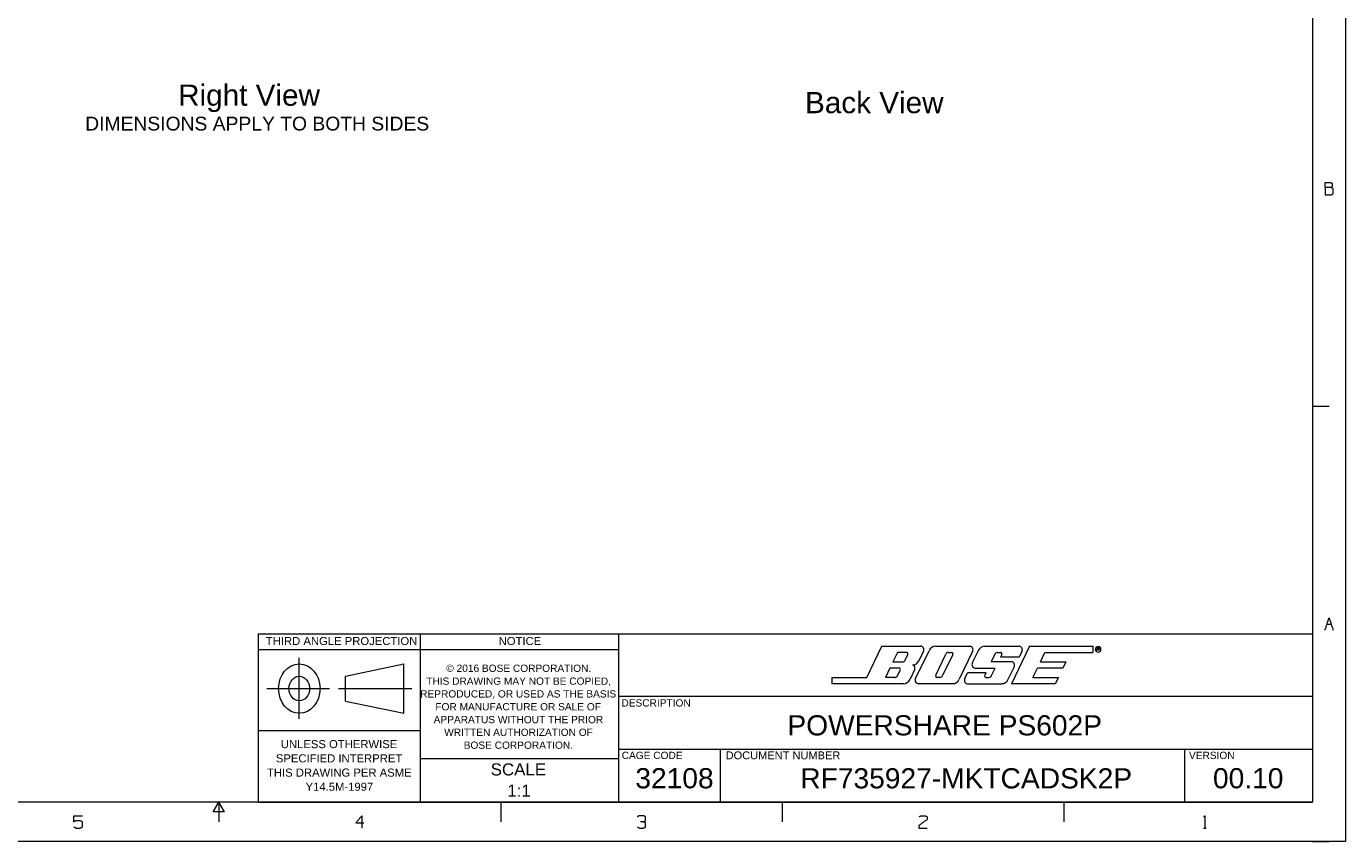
# Model space of a CAD drawing. Header units: millimetres. Extents: x 0 to 2122, y 0 to 1639.
# Tile 23 of 85: x 880 to 2122, y 0 to 768. Entities that reach past the tile are written whole.
import ezdxf

# ---------------------------------------------------------------- set-up
doc = ezdxf.new("R2010")
doc.units = ezdxf.units.MM
doc.layers.add('1', color=7, linetype='Continuous', true_color=0xffffff)
doc.styles.add('Arial', font='arial.ttf')

msp = doc.modelspace()

# ---------------------------------------------------------------- linework, layer by layer
at = {"layer": '1', "color": 7, "linetype": 'Continuous', "lineweight": 13}
for p, q in [((2121.7, 1639.5), (2121.7, 0)), ((2090.5, 1602.2), (2090.5, 37.3)), ((2090.5, 409.9), (2106.1, 409.9)), ((2090.5, 245.6), (2090.5, 186.9)), ((2104.2, 204.9), (2108.1, 204.9)), ((1097.9, 195.7), (1097.9, 37.3)), ((1097.9, 195.7), (1250.3, 195.7)), ((1250.3, 195.7), (1437, 195.7)), ((1250.3, 195.7), (1250.3, 37.3)), ((1437, 195.7), (1437, 37.3)), ((1437, 195.7), (1491, 195.7)), ((1491, 195.7), (1525.4, 195.7)), ((1525.4, 195.7), (1586.8, 195.7)), ((1586.8, 195.7), (1758.8, 195.7)), ((1758.8, 195.7), (1970.1, 195.7)), ((1970.1, 195.7), (2090.5, 195.7)), ((2090.5, 186.9), (2090.5, 172.2)), ((1097.9, 181), (1250.3, 181)), ((1250.3, 181), (1437, 181)), ((1670.9, 154.6), (1685.1, 184)), ((1685.1, 184), (1721.8, 184)), ((1699.7, 178.1), (1695.4, 169.3)), ((1708.4, 178.1), (1699.7, 178.1)), ((1707, 171), (1709.4, 176.1)), ((1716.8, 153.6), (1729.5, 179.8)), ((1720.1, 170.5), (1724.2, 179.1)), ((1735.6, 184), (1768.1, 184)), ((1735.7, 156.6), (1745.2, 176.4)), ((1751.7, 176.1), (1742.1, 156.3)), ((1747.7, 178.1), (1750.7, 178.1)), ((1770.5, 179.1), (1757.8, 152.9)), ((1775.8, 179.8), (1770.2, 168.4)), ((1781.8, 184), (1814.4, 184)), ((1791.5, 176.4), (1788.1, 169.3)), ((1794, 178.1), (1796.9, 178.1)), ((1797.9, 176.1), (1796.8, 173.7)), ((1824, 184), (1807, 148.7)), ((1816.8, 179.1), (1814.2, 173.7)), ((1824, 184), (1883.6, 184)), ((1834.3, 169.3), (1838.6, 178.1)), ((1838.6, 178.1), (1883.6, 178.1)), ((1883.6, 184), (1883.6, 178.1)), ((1887.7, 179.5), (1887.7, 182.4)), ((1887.7, 182.4), (1889.1, 182.4)), ((1889.1, 181), (1887.7, 181)), ((1889.1, 182.4), (1889.6, 182.2)), ((1889.6, 181.3), (1889.1, 181)), ((1889.6, 179.5), (1889.1, 181)), ((1889.6, 182.2), (1889.6, 181.3)), ((1136.5, 115.6), (1136.5, 173.1)), ((1180.1, 155.7), (1235, 167.3)), ((1235, 120.8), (1235, 167.3)), ((1692.5, 163.4), (1688.3, 154.6)), ((1701.3, 163.4), (1692.5, 163.4)), ((1695.4, 169.3), (1704.6, 169.3)), ((1715.8, 161.6), (1711.6, 152.9)), ((1772.6, 163.4), (1791.8, 163.4)), ((1807.3, 169.3), (1788.1, 169.3)), ((1788.4, 156.3), (1791.8, 163.4)), ((1814.2, 173.7), (1796.8, 173.7)), ((1804.1, 152.9), (1809.6, 164.4)), ((1809.1, 168.4), (1809.3, 168.1)), ((1827.2, 154.6), (1831.5, 163.4)), ((1855.5, 163.4), (1831.5, 163.4)), ((1834.3, 169.3), (1858.3, 169.3)), ((1858.3, 169.3), (1855.5, 163.4)), ((2090.5, 172.2), (2090.5, 148.8)), ((1180.1, 132.4), (1180.1, 155.7)), ((1638, 154.6), (1670.9, 154.6)), ((1638, 154.6), (1638, 148.7)), ((1697.4, 154.6), (1688.3, 154.6)), ((1699.9, 156.2), (1702.3, 161.3)), ((1739.7, 154.6), (1736.7, 154.6)), ((1763.1, 153.6), (1765.7, 159)), ((1783.1, 159), (1765.7, 159)), ((1781.9, 156.6), (1783.1, 159)), ((1782.9, 154.6), (1785.9, 154.6)), ((1827.2, 154.6), (1851.2, 154.6)), ((1851.2, 154.6), (1848.3, 148.7)), ((1851.1, 154.6), (1851.1, 154.5)), ((1105.9, 144.1), (1165, 144.1)), ((1173.3, 144.1), (1242.4, 144.1)), ((1437, 137), (1491, 137)), ((1491, 137), (1758.8, 137)), ((1705.5, 148.7), (1638, 148.7)), ((1751.8, 148.7), (1719.2, 148.7)), ((1758.8, 137), (1970.1, 137)), ((1765.5, 148.7), (1798, 148.7)), ((1848.3, 148.7), (1807, 148.7)), ((1970.1, 137), (2090.5, 137)), ((2090.5, 148.8), (2090.5, 137)), ((2090.5, 137), (2090.5, 122.3)), ((1180.1, 132.4), (1235, 120.8)), ((2090.5, 122.3), (2090.5, 87.1)), ((1097.9, 104.7), (1250.3, 104.7)), ((1437, 87.1), (1491, 87.1)), ((1491, 87.1), (1525.4, 87.1)), ((1525.4, 87.1), (1586.8, 87.1)), ((1532.8, 87.1), (1532.8, 72.5)), ((1586.8, 87.1), (1758.8, 87.1)), ((1758.8, 87.1), (1970.1, 87.1)), ((1970.1, 87.1), (2090.5, 87.1)), ((1970.1, 87.1), (1970.1, 72.5)), ((2090.5, 87.1), (2090.5, 72.5)), ((1250.3, 78.3), (1437, 78.3)), ((1532.8, 72.5), (1532.8, 37.3)), ((1970.1, 72.5), (1970.1, 37.3)), ((2090.5, 72.5), (2090.5, 37.3)), ((2090.5, 37.3), (31.2, 37.3)), ((1055.4, 27.9), (1060.8, 37.3)), ((1066.2, 27.9), (1055.4, 27.9)), ((1060.8, 37.3), (1060.8, 18.6)), ((1066.2, 27.9), (1060.8, 37.3)), ((1060.8, 37.3), (1060.8, 18.6)), ((1097.9, 37.3), (1437, 37.3)), ((1326.1, 37.3), (1326.1, 18.6)), ((1437, 37.3), (1491, 37.3)), ((1491, 37.3), (1525.4, 37.3)), ((1525.4, 37.3), (1586.8, 37.3)), ((1586.8, 37.3), (1758.8, 37.3)), ((1591.3, 37.3), (1591.3, 18.6)), ((1758.8, 37.3), (1970.1, 37.3)), ((1856.5, 37.3), (1856.5, 18.6)), ((1970.1, 37.3), (2090.5, 37.3)), ((2121.7, 37.3), (2121.7, 18.6)), ((1987.9, 12.8), (1990.4, 12.8)), ((2121.7, 0), (0, 0)), ((2090.5, 0), (2106.1, 0))]:
    msp.add_line(p, q, dxfattribs=at)
for centre, major_axis, start_param, end_param in [((1708.4, 176.8), (0, 1.39), 4.18879, 6.283185), ((1721.8, 180.7), (0, 3.31), 4.18879, 6.283185), ((1735.6, 175.7), (0, 8.35), 0, 1.047197), ((1747.7, 174.8), (0, 3.4), 0, 1.047198), ((1750.7, 176.8), (0, 1.39), 4.18879, 6.283185), ((1768.1, 180.7), (0, 3.29), 4.18879, 6.283185), ((1781.8, 175.7), (0, 8.35), 0, 1.047197), ((1794, 174.8), (0, 3.4), 0, 1.047198), ((1796.9, 176.8), (0, 1.39), 4.18879, 6.283185), ((1814.4, 180.7), (0, 3.29), 4.18879, 6.283185), ((1701.3, 162), (0, 1.39), 4.18879, 6.283185), ((1704.6, 172.6), (0, 3.34), 3.141593, 4.18879), ((1714.1, 174.7), (0, 8.31), 3.157076, 4.18879), ((1713.4, 163.2), (0, 3.29), 4.18879, 5.992165), ((1772.6, 166.7), (0, 3.29), 1.047198, 3.141593), ((1807.3, 166), (0, 3.29), 4.18879, 6.283185), ((1697.4, 157.9), (0, 3.34), 3.141593, 4.18879), ((1705.5, 157), (0, 8.31), 3.141593, 4.18879), ((1719.2, 152), (0, 3.29), 1.047198, 3.141593), ((1736.7, 156), (0, 1.39), 1.047198, 3.141593), ((1739.7, 158), (0, 3.4), 3.141593, 4.18879), ((1751.8, 157.1), (0, 8.35), 3.141593, 4.18879), ((1765.5, 152), (0, 3.29), 1.047198, 3.141593), ((1782.9, 156), (0, 1.39), 1.047198, 3.141593), ((1785.9, 158), (0, 3.4), 3.141593, 4.18879), ((1798, 157.1), (0, 8.35), 3.141593, 4.18879)]:
    msp.add_ellipse(centre, major_axis=major_axis, ratio=0.83737, start_param=start_param, end_param=end_param, dxfattribs=at)
for centre, major_axis in [((1888.6, 181), (0, 2.79)), ((1136.5, 144.1), (0, 23.3)), ((1136.5, 144.1), (0, 11.6))]:
    msp.add_ellipse(centre, major_axis=major_axis, ratio=0.83737, dxfattribs=at)
for points in [[(2102.3, 615.9), (2102.3, 620.6)], [(2102.3, 620.6), (2108.1, 620.6)], [(2108.1, 615.9), (2102.3, 615.9)], [(2102.3, 615.9), (2102.3, 608.9)], [(2102.3, 608.9), (2108, 608.9)], [(2108, 608.9), (2109.9, 610)], [(2108.1, 620.6), (2109, 619.5)], [(2109, 617.1), (2108.1, 615.9)], [(2109.9, 614.8), (2108.1, 615.9)], [(2109, 619.5), (2109, 617.1)], [(2109.9, 610), (2109.9, 614.8)], [(2102.3, 199.1), (2106.1, 210.7)], [(2106.1, 210.7), (2110, 199.1)], [(924.3, 18.6), (924.3, 24.4)], [(924.3, 24.4), (932.2, 24.4)], [(926.2, 19.7), (924.3, 18.6)], [(924.3, 13.9), (926.2, 12.8)], [(930.2, 19.7), (926.2, 19.7)], [(926.2, 12.8), (930.2, 12.8)], [(932.2, 18.5), (930.2, 19.7)], [(930.2, 12.8), (932.2, 13.9)], [(932.2, 13.9), (932.2, 18.5)], [(1189.6, 17.4), (1195.4, 24.4)], [(1197.4, 17.4), (1189.6, 17.4)], [(1195.4, 24.4), (1195.4, 12.8)], [(1456.7, 24.4), (1454.7, 23.3)], [(1454.8, 13.9), (1456.7, 12.8)], [(1460.7, 24.4), (1456.7, 24.4)], [(1456.7, 12.8), (1460.7, 12.8)], [(1460.7, 18.6), (1457.7, 18.6)], [(1462.6, 23.3), (1460.7, 24.4)], [(1460.7, 18.6), (1462.6, 19.7)], [(1462.6, 17.4), (1460.7, 18.6)], [(1460.7, 12.8), (1462.6, 13.9)], [(1462.6, 19.7), (1462.6, 23.3)], [(1462.6, 13.9), (1462.6, 17.4)], [(1727.8, 21), (1719.9, 15.1)], [(1719.9, 15.1), (1720, 12.8)], [(1720, 23.3), (1721.9, 24.4)], [(1720, 12.8), (1727.8, 12.8)], [(1721.9, 24.4), (1725.9, 24.4)], [(1725.9, 24.4), (1727.8, 23.3)], [(1727.8, 23.3), (1727.8, 21)], [(1988.3, 23.4), (1989.1, 24.4)], [(1989.1, 24.4), (1989.1, 12.8)]]:
    msp.add_open_spline(points, degree=1, dxfattribs=at)

# ---------------------------------------------------------------- texts
at = {"layer": '1', "color": 7, "lineweight": 18, "style": 'Arial'}
for s, height, p in [('Right View', 20, (1022.4, 692.9)), ('Back View', 20, (1612.7, 685.9)), ('DIMENSIONS APPLY TO BOTH SIDES', 13, (934.9, 669.6)), ('THIRD ANGLE PROJECTION', 7.594, (1105, 185.1)), ('NOTICE', 7.59, (1324.2, 185.1)), ('© 2016 BOSE CORPORATION.', 6.834, (1274.9, 159.8)), ('THIS DRAWING MAY NOT BE COPIED,', 6.834, (1256, 147.7)), ('REPRODUCED, OR USED AS THE BASIS', 6.834, (1250.3, 135.7)), ('FOR MANUFACTURE OR SALE OF', 6.834, (1264.6, 123.6)), ('DESCRIPTION', 6.834, (1439.8, 127.2)), ('APPARATUS WITHOUT THE PRIOR', 6.834, (1263, 111.5)), ('POWERSHARE PS602P', 18.984, (1596.1, 100)), ('WRITTEN AUTHORIZATION OF', 6.834, (1272.9, 99.5)), ('UNLESS OTHERWISE', 7.594, (1119.1, 88)), ('BOSE CORPORATION.', 6.834, (1291.3, 87.4)), ('SPECIFIED INTERPRET', 7.594, (1114.4, 74.6)), ('CAGE CODE', 6.83, (1440.1, 77.8)), ('DOCUMENT NUMBER', 7.442, (1537.9, 77.5)), ('VERSION', 6.83, (1974.2, 77.8)), ('THIS DRAWING PER ASME', 7.594, (1106.1, 61.2)), ('SCALE', 11.39, (1316.7, 62.3)), ('32108', 18.98, (1452.9, 50.2)), ('RF735927-MKTCADSK2P', 18.984, (1608.2, 50.1)), ('00.10', 18.98, (1996.8, 50.2)), ('Y14.5M-1997', 7.594, (1142.4, 47.9)), ('1:1', 11.39, (1332.3, 42.3))]:
    msp.add_text(s, height=height, dxfattribs=at).set_placement(p)

doc.saveas('drawing.dxf')
